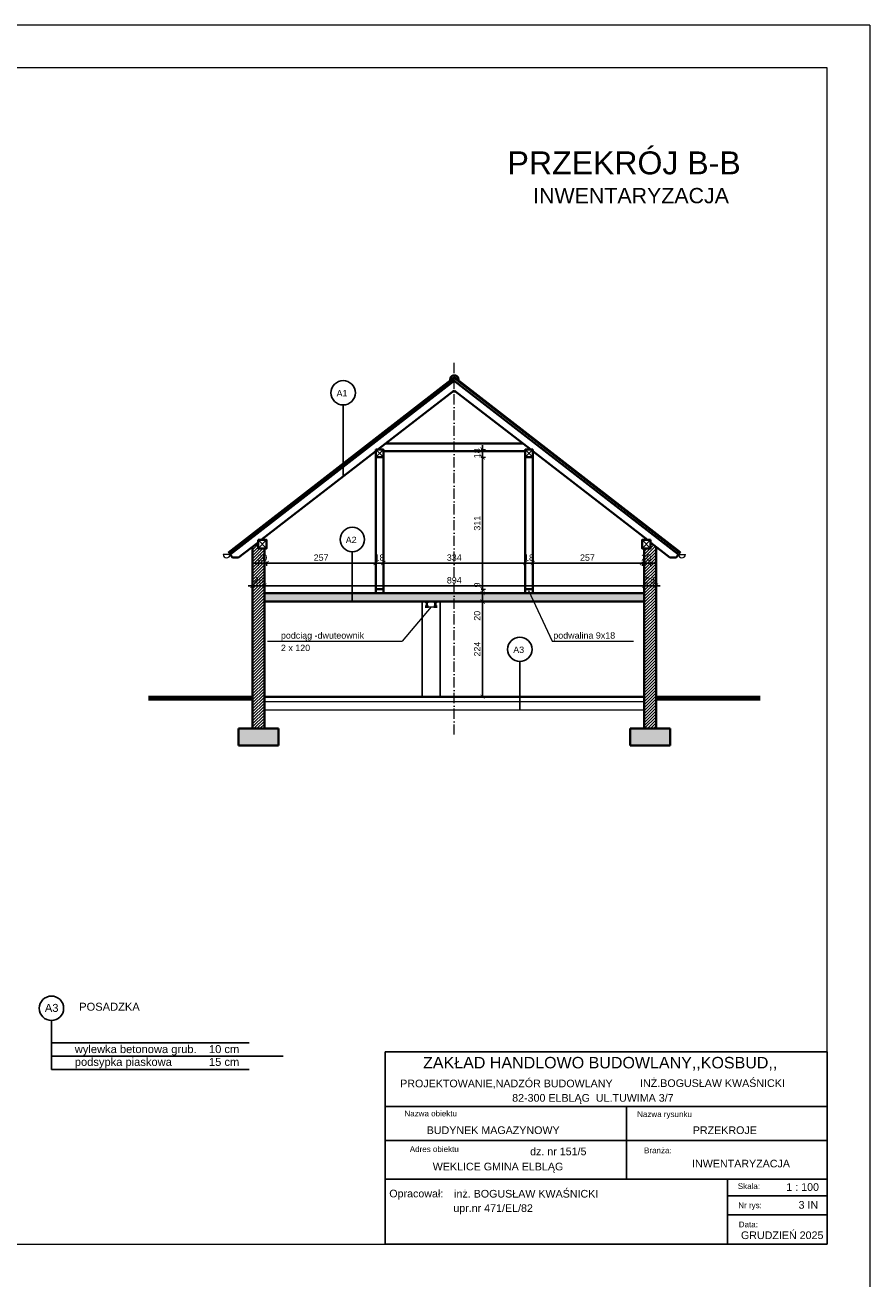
# Model space of a CAD drawing. Header units: millimetres. Extents: x 94902 to 117211, y 64708 to 93779.
# Tile 37 of 37: x 112411 to 114399, y 85430 to 88400. Entities that reach past the tile are written whole.
import ezdxf

# ---------------------------------------------------------------- set-up
doc = ezdxf.new("R2010")
doc.units = ezdxf.units.MM
doc.header["$MEASUREMENT"] = 0
doc.linetypes.add('ACAD_ISO10W100', pattern=[18.5, 12, -3, 0.5, -3])
doc.layers.get('0').update_dxf_attribs({"color": 2, "lineweight": 35})
doc.layers.get('Defpoints').update_dxf_attribs({"color": 2})
for name, color, linetype, lineweight in [('A-POJ', 7, 'Continuous', 5), ('Cienkie', 3, 'Continuous', 5), ('Grunt', 9, 'Continuous', 80), ('kreskowanie', 4, 'Continuous', 5), ('Osie', 6, 'ACAD_ISO10W100', 5), ('Wymiary', 7, 'Continuous', 5), ('ściany', 2, 'Continuous', 35), ('Średnia', 143, 'Continuous', 25)]:
    doc.layers.add(name, color=color, linetype=linetype, lineweight=lineweight)
doc.layers.add('Opisy', color=7, linetype='Continuous')
doc.styles.get("Standard").update_dxf_attribs({"font": 'arial.ttf'})
doc.dimstyles.new('ISO-25', dxfattribs={"dimtxt": 20, "dimasz": 20, "dimexe": 10, "dimexo": 5, "dimgap": 5, "dimtad": 1, "dimdsep": 46, "dimtxsty": 'Standard', "dimcen": 2.5, "dimadec": 0, "dimazin": 0, "dimtfac": 1, "dimtix": 1, "dimtmove": 0, "dimatfit": 3, "dimfxl": 1, "dimarcsym": 0})

# ---------------------------------------------------------------- blocks, each defined once
blk = doc.blocks.new('_ArchTick')
at = {"color": 0, "linetype": 'ByBlock', "const_width": 0.15}
blk.add_lwpolyline([(-0.5, -0.5), (0.5, 0.5)], dxfattribs=at)
blk = doc.blocks.new('*D476')
at = {"layer": 'Defpoints', "color": 0, "ltscale": 2, "transparency": 16777216}
for p in [(113387.3, 87042.7), (113487.5, 87042.7), (113387.3, 86818.7)]:
    blk.add_point(p, dxfattribs=at)
at = {"layer": 'Wymiary', "color": 0, "lineweight": 5, "ltscale": 2, "transparency": 16777216}
for p, q in [((113484.5, 87042.7), (113494.5, 87042.7)), ((113484.5, 86818.7), (113494.5, 86818.7))]:
    blk.add_line(p, q, dxfattribs=at)
at = {"layer": 'Wymiary', "color": 0, "lineweight": -2, "ltscale": 2, "transparency": 16777216}
blk.add_line((113487.5, 86818.7), (113487.5, 87042.7), dxfattribs=at)
at = {"layer": 'Wymiary', "color": 0, "lineweight": -2, "ltscale": 2, "transparency": 16777216, "xscale": 10, "yscale": 10, "zscale": 10}
for p, rotation in [((113487.5, 87042.7), 90), ((113487.5, 86818.7), 270)]:
    blk.add_blockref('_ArchTick', p, dxfattribs=dict(at, rotation=rotation))
at = {"layer": 'Wymiary', "color": 0, "ltscale": 2, "transparency": 16777216, "insert": (113475, 86930.7), "char_height": 15, "attachment_point": 5, "rotation": 90}
blk.add_mtext('224', dxfattribs=at)
blk = doc.blocks.new('*D477')
at = {"layer": 'Defpoints', "color": 0, "ltscale": 2, "transparency": 16777216}
for p in [(113253.8, 87062.7), (113487.5, 87062.7), (113387.3, 87042.7)]:
    blk.add_point(p, dxfattribs=at)
at = {"layer": 'Wymiary', "color": 0, "lineweight": 5, "ltscale": 2, "transparency": 16777216}
for p, q in [((113484.5, 87062.7), (113494.5, 87062.7)), ((113484.5, 87042.7), (113494.5, 87042.7))]:
    blk.add_line(p, q, dxfattribs=at)
at = {"layer": 'Wymiary', "color": 0, "lineweight": -2, "ltscale": 2, "transparency": 16777216}
for p, q in [((113487.5, 87042.7), (113487.5, 87062.7)), ((113487.5, 86993.5), (113487.5, 87042.7))]:
    blk.add_line(p, q, dxfattribs=at)
at = {"layer": 'Wymiary', "color": 0, "lineweight": -2, "ltscale": 2, "transparency": 16777216, "xscale": 10, "yscale": 10, "zscale": 10}
for p, rotation in [((113487.5, 87062.7), 90), ((113487.5, 87042.7), 270)]:
    blk.add_blockref('_ArchTick', p, dxfattribs=dict(at, rotation=rotation))
at = {"layer": 'Wymiary', "color": 0, "ltscale": 2, "transparency": 16777216, "insert": (113474.8, 87009.3), "char_height": 15, "attachment_point": 5, "rotation": 90}
blk.add_mtext('20', dxfattribs=at)
blk = doc.blocks.new('*D478')
at = {"layer": 'Defpoints', "color": 0, "ltscale": 2, "transparency": 16777216}
for p in [(113253.8, 87071.7), (113253.8, 87062.7), (113487.5, 87071.7)]:
    blk.add_point(p, dxfattribs=at)
at = {"layer": 'Wymiary', "color": 0, "lineweight": -2, "ltscale": 2, "transparency": 16777216}
for p, q in [((113487.5, 87071.7), (113487.5, 87081.7)), ((113487.5, 87062.7), (113487.5, 87071.7)), ((113487.5, 87062.7), (113487.5, 87052.7))]:
    blk.add_line(p, q, dxfattribs=at)
at = {"layer": 'Wymiary', "color": 0, "lineweight": 5, "ltscale": 2, "transparency": 16777216}
for p, q in [((113484.5, 87071.7), (113494.5, 87071.7)), ((113484.5, 87062.7), (113494.5, 87062.7))]:
    blk.add_line(p, q, dxfattribs=at)
at = {"layer": 'Wymiary', "color": 0, "lineweight": -2, "ltscale": 2, "transparency": 16777216, "xscale": 10, "yscale": 10, "zscale": 10}
for p, rotation in [((113487.5, 87071.7), 270), ((113487.5, 87062.7), 90)]:
    blk.add_blockref('_ArchTick', p, dxfattribs=dict(at, rotation=rotation))
at = {"layer": 'Wymiary', "color": 0, "ltscale": 2, "transparency": 16777216, "insert": (113474.8, 87081.7), "char_height": 15, "attachment_point": 5, "rotation": 90}
blk.add_mtext('9', dxfattribs=at)
blk = doc.blocks.new('*D479')
at = {"layer": 'Defpoints', "color": 0, "ltscale": 2, "transparency": 16777216}
for p in [(113253.8, 87382.7), (113487.5, 87382.7), (113253.8, 87071.7)]:
    blk.add_point(p, dxfattribs=at)
at = {"layer": 'Wymiary', "color": 0, "lineweight": 5, "ltscale": 2, "transparency": 16777216}
for p, q in [((113484.5, 87382.7), (113494.5, 87382.7)), ((113484.5, 87071.7), (113494.5, 87071.7))]:
    blk.add_line(p, q, dxfattribs=at)
at = {"layer": 'Wymiary', "color": 0, "lineweight": -2, "ltscale": 2, "transparency": 16777216}
blk.add_line((113487.5, 87071.7), (113487.5, 87382.7), dxfattribs=at)
at = {"layer": 'Wymiary', "color": 0, "lineweight": -2, "ltscale": 2, "transparency": 16777216, "xscale": 10, "yscale": 10, "zscale": 10}
for p, rotation in [((113487.5, 87382.7), 90), ((113487.5, 87071.7), 270)]:
    blk.add_blockref('_ArchTick', p, dxfattribs=dict(at, rotation=rotation))
at = {"layer": 'Wymiary', "color": 0, "ltscale": 2, "transparency": 16777216, "insert": (113474.8, 87227.2), "char_height": 15, "attachment_point": 5, "rotation": 90}
blk.add_mtext('311', dxfattribs=at)
blk = doc.blocks.new('*D480')
at = {"layer": 'Defpoints', "color": 0, "ltscale": 2, "transparency": 16777216}
for p in [(113253.8, 87400.7), (113253.8, 87382.7), (113487.5, 87400.7)]:
    blk.add_point(p, dxfattribs=at)
at = {"layer": 'Wymiary', "color": 0, "lineweight": -2, "ltscale": 2, "transparency": 16777216}
for p, q in [((113487.5, 87400.7), (113487.5, 87410.7)), ((113487.5, 87382.7), (113487.5, 87400.7)), ((113487.5, 87382.7), (113487.5, 87372.7))]:
    blk.add_line(p, q, dxfattribs=at)
at = {"layer": 'Wymiary', "color": 0, "lineweight": 5, "ltscale": 2, "transparency": 16777216}
for p, q in [((113484.5, 87400.7), (113494.5, 87400.7)), ((113484.5, 87382.7), (113494.5, 87382.7))]:
    blk.add_line(p, q, dxfattribs=at)
at = {"layer": 'Wymiary', "color": 0, "lineweight": -2, "ltscale": 2, "transparency": 16777216, "xscale": 10, "yscale": 10, "zscale": 10}
for p, rotation in [((113487.5, 87400.7), 270), ((113487.5, 87382.7), 90)]:
    blk.add_blockref('_ArchTick', p, dxfattribs=dict(at, rotation=rotation))
at = {"layer": 'Wymiary', "color": 0, "ltscale": 2, "transparency": 16777216, "insert": (113474.8, 87391.7), "char_height": 15, "attachment_point": 5, "rotation": 90}
blk.add_mtext('18', dxfattribs=at)
blk = doc.blocks.new('*D624')
at = {"layer": 'Defpoints', "color": 0, "ltscale": 2, "transparency": 16777216}
for p in [(112958.8, 87167.7), (112978.8, 87167.7), (112978.8, 87133.5)]:
    blk.add_point(p, dxfattribs=at)
at = {"layer": 'Wymiary', "color": 0, "lineweight": -2, "ltscale": 2, "transparency": 16777216}
for p, q in [((112958.8, 87133.5), (112948.8, 87133.5)), ((112958.8, 87133.5), (112978.8, 87133.5)), ((112978.8, 87133.5), (112988.8, 87133.5))]:
    blk.add_line(p, q, dxfattribs=at)
at = {"layer": 'Wymiary', "color": 0, "lineweight": 5, "ltscale": 2, "transparency": 16777216}
for p, q in [((112958.8, 87136.5), (112958.8, 87126.5)), ((112978.8, 87136.5), (112978.8, 87126.5))]:
    blk.add_line(p, q, dxfattribs=at)
at = {"layer": 'Wymiary', "color": 0, "lineweight": -2, "ltscale": 2, "transparency": 16777216, "xscale": 10, "yscale": 10, "zscale": 10}
blk.add_blockref('_ArchTick', (112958.8, 87133.5), dxfattribs=at)
at = {"layer": 'Wymiary', "color": 0, "lineweight": -2, "ltscale": 2, "transparency": 16777216, "xscale": 10, "yscale": 10, "zscale": 10, "rotation": 180}
blk.add_blockref('_ArchTick', (112978.8, 87133.5), dxfattribs=at)
at = {"layer": 'Wymiary', "color": 0, "ltscale": 2, "transparency": 16777216, "insert": (112968.8, 87146.1), "char_height": 15, "attachment_point": 5}
blk.add_mtext('20', dxfattribs=at)
blk = doc.blocks.new('*D481')
at = {"layer": 'Defpoints', "color": 0, "ltscale": 2, "transparency": 16777216}
for p in [(112978.8, 87167.7), (113235.8, 87133.5), (113235.8, 87071.7)]:
    blk.add_point(p, dxfattribs=at)
at = {"layer": 'Wymiary', "color": 0, "lineweight": 5, "ltscale": 2, "transparency": 16777216}
for p, q in [((113235.8, 87130.5), (113235.8, 87140.5)), ((112978.8, 87136.5), (112978.8, 87126.5))]:
    blk.add_line(p, q, dxfattribs=at)
at = {"layer": 'Wymiary', "color": 0, "lineweight": -2, "ltscale": 2, "transparency": 16777216}
blk.add_line((112978.8, 87133.5), (113235.8, 87133.5), dxfattribs=at)
at = {"layer": 'Wymiary', "color": 0, "lineweight": -2, "ltscale": 2, "transparency": 16777216, "xscale": 10, "yscale": 10, "zscale": 10, "rotation": 180}
blk.add_blockref('_ArchTick', (112978.8, 87133.5), dxfattribs=at)
at = {"layer": 'Wymiary', "color": 0, "lineweight": -2, "ltscale": 2, "transparency": 16777216, "xscale": 10, "yscale": 10, "zscale": 10}
blk.add_blockref('_ArchTick', (113235.8, 87133.5), dxfattribs=at)
at = {"layer": 'Wymiary', "color": 0, "ltscale": 2, "transparency": 16777216, "insert": (113107.3, 87146.1), "char_height": 15, "attachment_point": 5}
blk.add_mtext('257', dxfattribs=at)
blk = doc.blocks.new('*D482')
at = {"layer": 'Defpoints', "color": 0, "ltscale": 2, "transparency": 16777216}
for p in [(113253.8, 87133.5), (113235.8, 87071.7), (113253.8, 87071.7)]:
    blk.add_point(p, dxfattribs=at)
at = {"layer": 'Wymiary', "color": 0, "lineweight": 5, "ltscale": 2, "transparency": 16777216}
for p, q in [((113235.8, 87130.5), (113235.8, 87140.5)), ((113253.8, 87130.5), (113253.8, 87140.5))]:
    blk.add_line(p, q, dxfattribs=at)
at = {"layer": 'Wymiary', "color": 0, "lineweight": -2, "ltscale": 2, "transparency": 16777216}
for p, q in [((113235.8, 87133.5), (113225.8, 87133.5)), ((113235.8, 87133.5), (113253.8, 87133.5)), ((113253.8, 87133.5), (113263.8, 87133.5))]:
    blk.add_line(p, q, dxfattribs=at)
at = {"layer": 'Wymiary', "color": 0, "lineweight": -2, "ltscale": 2, "transparency": 16777216, "xscale": 10, "yscale": 10, "zscale": 10}
blk.add_blockref('_ArchTick', (113235.8, 87133.5), dxfattribs=at)
at = {"layer": 'Wymiary', "color": 0, "lineweight": -2, "ltscale": 2, "transparency": 16777216, "xscale": 10, "yscale": 10, "zscale": 10, "rotation": 180}
blk.add_blockref('_ArchTick', (113253.8, 87133.5), dxfattribs=at)
at = {"layer": 'Wymiary', "color": 0, "ltscale": 2, "transparency": 16777216, "insert": (113244.8, 87146.1), "char_height": 15, "attachment_point": 5}
blk.add_mtext('18', dxfattribs=at)
blk = doc.blocks.new('*D483')
at = {"layer": 'Defpoints', "color": 0, "ltscale": 2, "transparency": 16777216}
for p in [(113587.8, 87133.5), (113253.8, 87071.7), (113587.8, 87062.7)]:
    blk.add_point(p, dxfattribs=at)
at = {"layer": 'Wymiary', "color": 0, "lineweight": 5, "ltscale": 2, "transparency": 16777216}
for p, q in [((113253.8, 87130.5), (113253.8, 87140.5)), ((113587.8, 87130.5), (113587.8, 87140.5))]:
    blk.add_line(p, q, dxfattribs=at)
at = {"layer": 'Wymiary', "color": 0, "lineweight": -2, "ltscale": 2, "transparency": 16777216}
blk.add_line((113253.8, 87133.5), (113587.8, 87133.5), dxfattribs=at)
at = {"layer": 'Wymiary', "color": 0, "lineweight": -2, "ltscale": 2, "transparency": 16777216, "xscale": 10, "yscale": 10, "zscale": 10, "rotation": 180}
blk.add_blockref('_ArchTick', (113253.8, 87133.5), dxfattribs=at)
at = {"layer": 'Wymiary', "color": 0, "lineweight": -2, "ltscale": 2, "transparency": 16777216, "xscale": 10, "yscale": 10, "zscale": 10}
blk.add_blockref('_ArchTick', (113587.8, 87133.5), dxfattribs=at)
at = {"layer": 'Wymiary', "color": 0, "ltscale": 2, "transparency": 16777216, "insert": (113420.8, 87146.1), "char_height": 15, "attachment_point": 5}
blk.add_mtext('334', dxfattribs=at)
blk = doc.blocks.new('*D484')
at = {"layer": 'Defpoints', "color": 0, "ltscale": 2, "transparency": 16777216}
for p in [(113605.8, 87133.5), (113587.8, 87062.7), (113605.8, 87062.7)]:
    blk.add_point(p, dxfattribs=at)
at = {"layer": 'Wymiary', "color": 0, "lineweight": 5, "ltscale": 2, "transparency": 16777216}
for p, q in [((113587.8, 87130.5), (113587.8, 87140.5)), ((113605.8, 87130.5), (113605.8, 87140.5))]:
    blk.add_line(p, q, dxfattribs=at)
at = {"layer": 'Wymiary', "color": 0, "lineweight": -2, "ltscale": 2, "transparency": 16777216}
for p, q in [((113587.8, 87133.5), (113577.8, 87133.5)), ((113587.8, 87133.5), (113605.8, 87133.5)), ((113605.8, 87133.5), (113615.8, 87133.5))]:
    blk.add_line(p, q, dxfattribs=at)
at = {"layer": 'Wymiary', "color": 0, "lineweight": -2, "ltscale": 2, "transparency": 16777216, "xscale": 10, "yscale": 10, "zscale": 10}
blk.add_blockref('_ArchTick', (113587.8, 87133.5), dxfattribs=at)
at = {"layer": 'Wymiary', "color": 0, "lineweight": -2, "ltscale": 2, "transparency": 16777216, "xscale": 10, "yscale": 10, "zscale": 10, "rotation": 180}
blk.add_blockref('_ArchTick', (113605.8, 87133.5), dxfattribs=at)
at = {"layer": 'Wymiary', "color": 0, "ltscale": 2, "transparency": 16777216, "insert": (113596.8, 87146.1), "char_height": 15, "attachment_point": 5}
blk.add_mtext('18', dxfattribs=at)
blk = doc.blocks.new('*D485')
at = {"layer": 'Defpoints', "color": 0, "ltscale": 2, "transparency": 16777216}
for p in [(113862.8, 87167.7), (113862.8, 87133.5), (113605.8, 87062.7)]:
    blk.add_point(p, dxfattribs=at)
at = {"layer": 'Wymiary', "color": 0, "lineweight": 5, "ltscale": 2, "transparency": 16777216}
for p, q in [((113605.8, 87130.5), (113605.8, 87140.5)), ((113862.8, 87136.5), (113862.8, 87126.5))]:
    blk.add_line(p, q, dxfattribs=at)
at = {"layer": 'Wymiary', "color": 0, "lineweight": -2, "ltscale": 2, "transparency": 16777216}
blk.add_line((113605.8, 87133.5), (113862.8, 87133.5), dxfattribs=at)
at = {"layer": 'Wymiary', "color": 0, "lineweight": -2, "ltscale": 2, "transparency": 16777216, "xscale": 10, "yscale": 10, "zscale": 10, "rotation": 180}
blk.add_blockref('_ArchTick', (113605.8, 87133.5), dxfattribs=at)
at = {"layer": 'Wymiary', "color": 0, "lineweight": -2, "ltscale": 2, "transparency": 16777216, "xscale": 10, "yscale": 10, "zscale": 10}
blk.add_blockref('_ArchTick', (113862.8, 87133.5), dxfattribs=at)
at = {"layer": 'Wymiary', "color": 0, "ltscale": 2, "transparency": 16777216, "insert": (113734.3, 87146.1), "char_height": 15, "attachment_point": 5}
blk.add_mtext('257', dxfattribs=at)
blk = doc.blocks.new('*D625')
at = {"layer": 'Defpoints', "color": 0, "ltscale": 2, "transparency": 16777216}
for p in [(113862.8, 87167.7), (113882.8, 87167.7), (113882.8, 87133.5)]:
    blk.add_point(p, dxfattribs=at)
at = {"layer": 'Wymiary', "color": 0, "lineweight": -2, "ltscale": 2, "transparency": 16777216}
for p, q in [((113862.8, 87133.5), (113852.8, 87133.5)), ((113862.8, 87133.5), (113882.8, 87133.5)), ((113882.8, 87133.5), (113892.8, 87133.5))]:
    blk.add_line(p, q, dxfattribs=at)
at = {"layer": 'Wymiary', "color": 0, "lineweight": 5, "ltscale": 2, "transparency": 16777216}
for p, q in [((113862.8, 87136.5), (113862.8, 87126.5)), ((113882.8, 87136.5), (113882.8, 87126.5))]:
    blk.add_line(p, q, dxfattribs=at)
at = {"layer": 'Wymiary', "color": 0, "lineweight": -2, "ltscale": 2, "transparency": 16777216, "xscale": 10, "yscale": 10, "zscale": 10}
blk.add_blockref('_ArchTick', (113862.8, 87133.5), dxfattribs=at)
at = {"layer": 'Wymiary', "color": 0, "lineweight": -2, "ltscale": 2, "transparency": 16777216, "xscale": 10, "yscale": 10, "zscale": 10, "rotation": 180}
blk.add_blockref('_ArchTick', (113882.8, 87133.5), dxfattribs=at)
at = {"layer": 'Wymiary', "color": 0, "ltscale": 2, "transparency": 16777216, "insert": (113872.8, 87146.1), "char_height": 15, "attachment_point": 5}
blk.add_mtext('20', dxfattribs=at)
blk = doc.blocks.new('*D626')
at = {"layer": 'Defpoints', "color": 0, "ltscale": 2, "transparency": 16777216}
for p in [(112945.8, 87243.1), (112973.8, 87133.7), (112973.8, 87080.1)]:
    blk.add_point(p, dxfattribs=at)
at = {"layer": 'Wymiary', "color": 0, "lineweight": 5, "ltscale": 2, "transparency": 16777216}
for p, q in [((112945.8, 87083.1), (112945.8, 87073.1)), ((112973.8, 87083.1), (112973.8, 87073.1))]:
    blk.add_line(p, q, dxfattribs=at)
at = {"layer": 'Wymiary', "color": 0, "lineweight": -2, "ltscale": 2, "transparency": 16777216}
for p, q in [((112945.8, 87080.1), (112935.8, 87080.1)), ((112945.8, 87080.1), (112973.8, 87080.1)), ((112973.8, 87080.1), (112983.8, 87080.1))]:
    blk.add_line(p, q, dxfattribs=at)
at = {"layer": 'Wymiary', "color": 0, "lineweight": -2, "ltscale": 2, "transparency": 16777216, "xscale": 10, "yscale": 10, "zscale": 10}
blk.add_blockref('_ArchTick', (112945.8, 87080.1), dxfattribs=at)
at = {"layer": 'Wymiary', "color": 0, "lineweight": -2, "ltscale": 2, "transparency": 16777216, "xscale": 10, "yscale": 10, "zscale": 10, "rotation": 180}
blk.add_blockref('_ArchTick', (112973.8, 87080.1), dxfattribs=at)
at = {"layer": 'Wymiary', "color": 0, "ltscale": 2, "transparency": 16777216, "insert": (112959.8, 87092.7), "char_height": 15, "attachment_point": 5}
blk.add_mtext('28', dxfattribs=at)
blk = doc.blocks.new('*D486')
at = {"layer": 'Defpoints', "color": 0, "ltscale": 2, "transparency": 16777216}
for p in [(112973.8, 87062.7), (113867.8, 87080.1), (113867.8, 87062.7)]:
    blk.add_point(p, dxfattribs=at)
at = {"layer": 'Wymiary', "color": 0, "lineweight": 5, "ltscale": 2, "transparency": 16777216}
for p, q in [((112973.8, 87077.1), (112973.8, 87087.1)), ((113867.8, 87077.1), (113867.8, 87087.1))]:
    blk.add_line(p, q, dxfattribs=at)
at = {"layer": 'Wymiary', "color": 0, "lineweight": -2, "ltscale": 2, "transparency": 16777216}
blk.add_line((112973.8, 87080.1), (113867.8, 87080.1), dxfattribs=at)
at = {"layer": 'Wymiary', "color": 0, "lineweight": -2, "ltscale": 2, "transparency": 16777216, "xscale": 10, "yscale": 10, "zscale": 10, "rotation": 180}
blk.add_blockref('_ArchTick', (112973.8, 87080.1), dxfattribs=at)
at = {"layer": 'Wymiary', "color": 0, "lineweight": -2, "ltscale": 2, "transparency": 16777216, "xscale": 10, "yscale": 10, "zscale": 10}
blk.add_blockref('_ArchTick', (113867.8, 87080.1), dxfattribs=at)
at = {"layer": 'Wymiary', "color": 0, "ltscale": 2, "transparency": 16777216, "insert": (113420.8, 87092.7), "char_height": 15, "attachment_point": 5}
blk.add_mtext('894', dxfattribs=at)
blk = doc.blocks.new('*D627')
at = {"layer": 'Defpoints', "color": 0, "ltscale": 2, "transparency": 16777216}
for p in [(113867.8, 87062.7), (113895.8, 87080.1), (113895.8, 87062.7)]:
    blk.add_point(p, dxfattribs=at)
at = {"layer": 'Wymiary', "color": 0, "lineweight": 5, "ltscale": 2, "transparency": 16777216}
for p, q in [((113867.8, 87077.1), (113867.8, 87087.1)), ((113895.8, 87077.1), (113895.8, 87087.1))]:
    blk.add_line(p, q, dxfattribs=at)
at = {"layer": 'Wymiary', "color": 0, "lineweight": -2, "ltscale": 2, "transparency": 16777216}
for p, q in [((113867.8, 87080.1), (113857.8, 87080.1)), ((113867.8, 87080.1), (113895.8, 87080.1)), ((113895.8, 87080.1), (113905.8, 87080.1))]:
    blk.add_line(p, q, dxfattribs=at)
at = {"layer": 'Wymiary', "color": 0, "lineweight": -2, "ltscale": 2, "transparency": 16777216, "xscale": 10, "yscale": 10, "zscale": 10}
blk.add_blockref('_ArchTick', (113867.8, 87080.1), dxfattribs=at)
at = {"layer": 'Wymiary', "color": 0, "lineweight": -2, "ltscale": 2, "transparency": 16777216, "xscale": 10, "yscale": 10, "zscale": 10, "rotation": 180}
blk.add_blockref('_ArchTick', (113895.8, 87080.1), dxfattribs=at)
at = {"layer": 'Wymiary', "color": 0, "ltscale": 2, "transparency": 16777216, "insert": (113881.8, 87092.7), "char_height": 15, "attachment_point": 5}
blk.add_mtext('28', dxfattribs=at)

msp = doc.modelspace()

# ---------------------------------------------------------------- hatches: boundary and pattern name
at = {"layer": 'kreskowanie', "ltscale": 2}
h = msp.add_hatch(dxfattribs=at)
h.set_pattern_fill('ANSI31', color=256, scale=40, style=0)
h.paths.add_polyline_path([(112973.843, 87167.671), (112958.843, 87167.671), (112958.843, 87182.122), (112945.843, 87172.053), (112945.843, 86743.671), (112973.843, 86743.671)])
h.paths.add_polyline_path([(113895.843, 87172.053), (113882.843, 87182.122), (113882.843, 87167.671), (113867.843, 87167.671), (113867.843, 86743.671), (113895.843, 86743.671)])
h.paths.add_polyline_path([(112949.382, 87163.874), (112988.304, 87163.874), (112988.304, 87133.451), (112949.382, 87133.451)], flags=9)
h.paths.add_polyline_path([(112940.327, 87110.514), (112979.359, 87110.514), (112979.359, 87080.091), (112940.327, 87080.091)], flags=9)
h.paths.add_polyline_path([(113853.382, 87163.874), (113892.304, 87163.874), (113892.304, 87133.451), (113853.382, 87133.451)], flags=9)
h.paths.add_polyline_path([(113862.327, 87110.514), (113901.359, 87110.514), (113901.359, 87080.091), (113862.327, 87080.091)], flags=9)
h = msp.add_hatch(dxfattribs=at)
h.set_pattern_fill('ANSI33', color=256, scale=40, style=0)
h.paths.add_polyline_path([(112973.843, 87062.671), (112973.843, 87042.671), (113420.843, 87042.671), (113420.843, 87062.671)])
h.paths.add_polyline_path([(113598.2, 87062.671), (113420.843, 87062.671), (113420.843, 87042.671), (113607.609, 87042.671)])
h.paths.add_polyline_path([(113867.843, 87062.671), (113598.2, 87062.671), (113607.609, 87042.671), (113867.843, 87042.671)])
h = msp.add_hatch(dxfattribs=at)
h.set_pattern_fill('ANSI33', color=256, scale=40, style=0)
h.paths.add_polyline_path([(113006.843, 86743.671), (112912.843, 86743.671), (112912.843, 86703.671), (113006.843, 86703.671)])
h.paths.add_polyline_path([(113928.843, 86743.671), (113834.843, 86743.671), (113834.843, 86703.671), (113928.843, 86703.671)])

# ---------------------------------------------------------------- linework, layer by layer
at = {"layer": 'A-POJ', "ltscale": 10}
for p, q in [((114399.079, 88399.57), (110199.079, 88399.57)), ((114399.079, 88399.57), (114399.079, 85429.57)), ((114299.079, 88299.57), (110599.079, 88299.57)), ((114299.079, 85529.57), (114299.079, 88299.57)), ((110599.079, 85529.57), (114299.079, 85529.57))]:
    msp.add_line(p, q, dxfattribs=at)
at = {"layer": 'Cienkie', "ltscale": 2}
for p, q in [((112888.557, 87159.304), (113420.843, 87571.584)), ((112890.394, 87156.932), (113420.843, 87567.789)), ((113953.129, 87159.304), (113420.843, 87571.584)), ((113951.292, 87156.932), (113420.843, 87567.789)), ((113235.843, 87400.671), (113253.843, 87382.671)), ((113235.843, 87382.671), (113253.843, 87400.671)), ((113605.843, 87400.671), (113587.843, 87382.671)), ((113605.843, 87382.671), (113587.843, 87400.671)), ((112958.843, 87167.671), (112978.843, 87187.671)), ((112978.843, 87187.671), (112958.843, 87167.671)), ((112958.843, 87187.671), (112978.843, 87167.671)), ((113882.843, 87187.671), (113862.843, 87167.671)), ((113862.843, 87187.671), (113882.843, 87167.671)), ((112892.843, 87153.77), (112876.843, 87153.77)), ((112888.557, 87159.304), (112892.843, 87153.77)), ((113953.129, 87159.304), (113948.843, 87153.77)), ((113948.843, 87153.77), (113964.843, 87153.77)), ((113595.313, 87068.808), (113651.559, 86949.244)), ((113366.343, 87030.671), (113298.188, 86949.244)), ((113352.343, 87030.671), (113380.343, 87030.671)), ((112981.219, 86949.244), (113298.188, 86949.244)), ((113651.559, 86949.244), (113842.612, 86949.244)), ((113867.843, 86806.671), (112973.843, 86806.671)), ((113867.843, 86786.671), (112973.843, 86786.671))]:
    msp.add_line(p, q, dxfattribs=at)
for centre, radius, start, end in [((113420.843, 87564.343), 11.703, 350.843965, 189.156035), ((113420.843, 87564.343), 9.563, 358.860822, 181.139178), ((112884.843, 87153.77), 8, 180, 0), ((113956.843, 87153.77), 8, 180, 0)]:
    msp.add_arc(centre, radius, start, end, dxfattribs=at)
at = {"layer": 'Grunt', "ltscale": 2}
for p, q in [((112700.738, 86815.671), (112945.843, 86815.671)), ((114140.948, 86815.671), (113895.843, 86815.671))]:
    msp.add_line(p, q, dxfattribs=at)
at = {"layer": 'Opisy', "ltscale": 30}
for p, q in [((113159.162, 87505.534), (113159.162, 87337.278)), ((113180.77, 87160.157), (113180.77, 87044.556)), ((113575.198, 86901.489), (113575.198, 86785.888)), ((112472.423, 86056.542), (112472.423, 85940.942)), ((112472.423, 86003.888), (112938.039, 86003.888)), ((112472.423, 85972.415), (113017.744, 85972.415)), ((112472.423, 85940.942), (112938.039, 85940.942)), ((112472.423, 85940.942), (112938.039, 85940.942))]:
    msp.add_line(p, q, dxfattribs=at)
at = {"layer": 'Opisy'}
for p, q in [((113257.76, 85982.988), (114299.079, 85982.988)), ((113257.76, 85529.57), (113257.76, 85982.988)), ((114299.079, 85982.988), (114299.079, 85529.57)), ((114299.079, 85854.362), (113257.76, 85854.362)), ((113826.073, 85854.362), (113826.073, 85683.031)), ((113257.76, 85773.577), (114299.079, 85773.577)), ((114299.079, 85683.031), (113257.76, 85683.031)), ((114063.92, 85683.031), (114063.92, 85529.57)), ((114299.079, 85643.758), (114063.92, 85643.758)), ((114063.92, 85598.964), (114299.079, 85598.964)), ((114299.079, 85529.57), (113257.76, 85529.57))]:
    msp.add_line(p, q, dxfattribs=at)
at = {"layer": 'Opisy', "ltscale": 30}
for centre in [(113159.162, 87534.232), (113180.77, 87188.855), (113575.198, 86930.187), (112472.423, 86085.24)]:
    msp.add_circle(centre, 28.698, dxfattribs=at)
at = {"layer": 'Osie', "ltscale": 2}
msp.add_line((113420.843, 86729.671), (113420.843, 87608.573), dxfattribs=at)
at = {"layer": 'ściany', "ltscale": 2}
for p, q in [((112892.843, 87153.77), (113420.843, 87562.73)), ((113948.843, 87153.77), (113420.843, 87562.73)), ((113241.007, 87400.671), (113420.843, 87539.962)), ((113600.679, 87400.671), (113420.843, 87539.962)), ((113259.082, 87414.671), (113582.604, 87414.671)), ((112966.007, 87187.671), (113235.843, 87396.671)), ((113235.843, 87062.671), (113235.843, 87386.671)), ((113253.843, 87396.671), (113587.843, 87396.671)), ((113253.843, 87062.671), (113253.843, 87386.671)), ((113587.843, 87062.671), (113587.843, 87386.671)), ((113875.679, 87187.671), (113605.843, 87396.671)), ((113605.843, 87062.671), (113605.843, 87386.671)), ((112913.052, 87146.654), (112958.843, 87182.122)), ((112945.843, 87172.053), (112945.843, 86743.671)), ((113928.634, 87146.654), (113882.843, 87182.122)), ((113895.843, 87172.053), (113895.843, 86743.671)), ((112892.843, 87153.77), (112898.354, 87146.654)), ((112898.354, 87146.654), (112913.052, 87146.654)), ((112973.843, 87167.671), (112973.843, 86743.671)), ((113867.843, 87167.671), (113867.843, 86743.671)), ((113943.332, 87146.654), (113928.634, 87146.654)), ((113948.843, 87153.77), (113943.332, 87146.654)), ((112973.843, 87062.671), (113867.843, 87062.671)), ((113235.843, 87071.671), (113253.843, 87071.671)), ((113587.843, 87071.671), (113605.843, 87071.671)), ((112973.843, 87042.671), (113867.843, 87042.671)), ((113352.343, 87042.558), (113360.343, 87042.558)), ((113352.343, 87042.35), (113360.343, 87042.35)), ((113352.343, 87030.879), (113360.343, 87030.879)), ((113352.343, 87030.671), (113360.343, 87030.671)), ((113356.124, 87030.671), (113356.124, 87042.671)), ((113356.343, 87030.671), (113356.343, 87042.671)), ((113356.562, 87030.671), (113356.562, 87042.671)), ((113380.343, 87042.558), (113372.343, 87042.558)), ((113380.343, 87042.35), (113372.343, 87042.35)), ((113380.343, 87030.879), (113372.343, 87030.879)), ((113380.343, 87030.671), (113372.343, 87030.671)), ((113376.124, 87030.671), (113376.124, 87042.671)), ((113376.343, 87030.671), (113376.343, 87042.671)), ((113376.562, 87030.671), (113376.562, 87042.671)), ((113867.843, 86818.671), (112973.843, 86818.671)), ((112912.843, 86743.671), (113006.843, 86743.671)), ((112912.843, 86743.671), (112912.843, 86703.671)), ((113006.843, 86743.671), (113006.843, 86703.671)), ((113928.843, 86743.671), (113834.843, 86743.671)), ((113834.843, 86743.671), (113834.843, 86703.671)), ((113928.843, 86743.671), (113928.843, 86703.671)), ((112912.843, 86703.671), (113006.843, 86703.671)), ((113928.843, 86703.671), (113834.843, 86703.671))]:
    msp.add_line(p, q, dxfattribs=at)
for points in [[(113235.843, 87400.671), (113253.843, 87400.671), (113253.843, 87382.671), (113235.843, 87382.671)], [(113605.843, 87400.671), (113587.843, 87400.671), (113587.843, 87382.671), (113605.843, 87382.671)], [(112958.843, 87187.671), (112978.843, 87187.671), (112978.843, 87167.671), (112958.843, 87167.671)], [(113882.843, 87187.671), (113862.843, 87187.671), (113862.843, 87167.671), (113882.843, 87167.671)]]:
    msp.add_lwpolyline(points, close=True, dxfattribs=at)
at = {"layer": 'Średnia', "ltscale": 2}
for p, q in [((113345.343, 87042.671), (113345.343, 86818.671)), ((113387.343, 87042.671), (113387.343, 86818.671))]:
    msp.add_line(p, q, dxfattribs=at)

# ---------------------------------------------------------------- texts
at = {"layer": 'Opisy'}
for s, height, p in [('PRZEKRÓJ B-B', 54, (113546.199, 88048.523)), ('INWENTARYZACJA', 36, (113606.531, 87980.476)), ('podciąg -dwuteownik ', 15, (113012.702, 86955.487)), ('podwalina 9x18', 15, (113654.014, 86955.487)), ('2 x 120', 15, (113012.702, 86926.203)), ('ZAKŁAD HANDLOWO BUDOWLANY,,KOSBUD,,', 27, (113347.336, 85943.715)), ('PROJEKTOWANIE,NADZÓR BUDOWLANY', 18, (113293.44, 85899.153)), ('INŻ.BOGUSŁAW KWAŚNICKI', 18, (113858.256, 85899.943)), ('82-300 ELBLĄG  UL.TUWIMA 3/7', 18, (113557.143, 85865.291)), ('Nazwa obiektu', 13.5, (113303.435, 85830.826)), ('Nazwa rysunku', 13.5, (113851.376, 85829.145)), ('BUDYNEK MAGAZYNOWY', 18, (113355.954, 85789.192)), ('PRZEKROJE', 18, (113982.398, 85789.192)), ('Adres obiektu', 13.5, (113316.046, 85746.832)), ('dz. nr 151/5', 18, (113599.289, 85739.193)), ('Branża:', 13.5, (113867.664, 85743.926)), ('WEKLICE GMINA ELBLĄG', 18, (113370.097, 85703.634)), ('INWENTARYZACJA', 18, (113980.732, 85710.618)), ('Opracował:', 18, (113267.773, 85640.056)), ('inż. BOGUSŁAW KWAŚNICKI', 18, (113420.402, 85639.594)), ('Skala:', 13.5, (114088.307, 85659.686)), ('1 : 100', 18, (114202.597, 85655.35)), ('upr.nr 471/EL/82', 18, (113418.592, 85605.735)), ('Nr rys:', 13.5, (114089.496, 85614.61)), ('3 IN', 18, (114231.497, 85613.302)), ('Data:', 13.5, (114090.685, 85569.534)), ('GRUDZIEŃ 2025', 18, (114095.758, 85541.858))]:
    msp.add_text(s, height=height, dxfattribs=at).set_placement(p)
at = {"layer": 'Opisy', "ltscale": 30}
for s, height, p in [('A1', 15, (113143.633, 87525.734)), ('A2', 15, (113165.241, 87180.356)), ('A3', 15, (113559.669, 86921.689)), ('A3', 18.75, (112456.893, 86076.742)), ('POSADZKA', 18.75, (112537.651, 86079.485)), ('wylewka betonowa grub.    10 cm', 18.75, (112527.332, 85979.726)), ('podsypka piaskowa            15 cm', 18.75, (112527.332, 85949.586))]:
    msp.add_text(s, height=height, dxfattribs=at).set_placement(p)

# ---------------------------------------------------------------- dimensions: what is measured, and where the dimension line sits
at = {"layer": 'Wymiary', "ltscale": 2}
for base, p1, p2, override, picture, middle in [((113487.494, 87400.671), (113253.843, 87382.671), (113253.843, 87400.671), {"dimtxt": 15, "dimasz": 10, "dimexe": 7, "dimrnd": 0.0005, "dimdsep": 0, "dimblk": 'ArchTick', "dimadec": 2, "dimtmove": 1, "dimldrblk": 'ArchTick', "dimfxl": 3, "dimfxlon": 1, "dimlwe": 5}, '*D480', (113474.836, 87391.671)), ((113487.494, 87382.671), (113253.843, 87071.671), (113253.843, 87382.671), {"dimtxt": 15, "dimasz": 10, "dimexe": 7, "dimrnd": 0.0005, "dimdsep": 0, "dimblk": 'ArchTick', "dimadec": 2, "dimtmove": 1, "dimldrblk": 'ArchTick', "dimfxl": 3, "dimfxlon": 1, "dimlwe": 5}, '*D479', (113474.831, 87227.171)), ((113487.494, 87042.671), (113387.343, 86818.671), (113387.343, 87042.671), {"dimtxt": 15, "dimasz": 10, "dimexe": 7, "dimrnd": 0.0005, "dimdsep": 0, "dimblk": 'ArchTick', "dimadec": 2, "dimldrblk": 'ArchTick', "dimfxl": 3, "dimfxlon": 1, "dimlwe": 5}, '*D476', (113474.964, 86930.671))]:
    dim = msp.add_linear_dim(base=base, p1=p1, p2=p2, angle=90, dimstyle='ISO-25', override=override, dxfattribs=at)
    dim.commit()
    dim.dimension.update_dxf_attribs({"geometry": picture, "text_midpoint": middle})
for base, p1, p2, override, picture, middle in [((112973.843, 87080.091), (112945.843, 87243.054), (112973.843, 87133.672), {"dimtxt": 15, "dimasz": 10, "dimexe": 7, "dimrnd": 0.0005, "dimdsep": 0, "dimblk": 'ArchTick', "dimadec": 2, "dimldrblk": 'ArchTick', "dimfxl": 3, "dimfxlon": 1, "dimlwe": 5}, '*D626', (112959.843, 87092.749)), ((112978.843, 87133.451), (112958.843, 87167.671), (112978.843, 87167.671), {"dimtxt": 15, "dimasz": 10, "dimexe": 7, "dimrnd": 0.0005, "dimdsep": 0, "dimblk": 'ArchTick', "dimadec": 2, "dimldrblk": 'ArchTick', "dimfxl": 3, "dimfxlon": 1, "dimlwe": 5}, '*D624', (112968.843, 87146.109)), ((113235.843, 87133.451), (112978.843, 87167.671), (113235.843, 87071.671), {"dimtxt": 15, "dimasz": 10, "dimexe": 7, "dimrnd": 0.0005, "dimdsep": 0, "dimblk": 'ArchTick', "dimadec": 2, "dimtmove": 1, "dimldrblk": 'ArchTick', "dimfxl": 3, "dimfxlon": 1, "dimlwe": 5}, '*D481', (113107.343, 87146.109)), ((113253.843, 87133.451), (113235.843, 87071.671), (113253.843, 87071.671), {"dimtxt": 15, "dimasz": 10, "dimexe": 7, "dimrnd": 0.0005, "dimdsep": 0, "dimblk": 'ArchTick', "dimadec": 2, "dimtmove": 1, "dimldrblk": 'ArchTick', "dimfxl": 3, "dimfxlon": 1, "dimlwe": 5}, '*D482', (113244.843, 87146.109)), ((113587.843, 87133.451), (113253.843, 87071.671), (113587.843, 87062.671), {"dimtxt": 15, "dimasz": 10, "dimexe": 7, "dimrnd": 0.0005, "dimdsep": 0, "dimblk": 'ArchTick', "dimadec": 2, "dimtmove": 1, "dimldrblk": 'ArchTick', "dimfxl": 3, "dimfxlon": 1, "dimlwe": 5}, '*D483', (113420.843, 87146.114)), ((113605.843, 87133.451), (113587.843, 87062.671), (113605.843, 87062.671), {"dimtxt": 15, "dimasz": 10, "dimexe": 7, "dimrnd": 0.0005, "dimdsep": 0, "dimblk": 'ArchTick', "dimadec": 2, "dimtmove": 1, "dimldrblk": 'ArchTick', "dimfxl": 3, "dimfxlon": 1, "dimlwe": 5}, '*D484', (113596.843, 87146.109)), ((113862.843, 87133.451), (113605.843, 87062.671), (113862.843, 87167.671), {"dimtxt": 15, "dimasz": 10, "dimexe": 7, "dimrnd": 0.0005, "dimdsep": 0, "dimblk": 'ArchTick', "dimadec": 2, "dimtmove": 1, "dimldrblk": 'ArchTick', "dimfxl": 3, "dimfxlon": 1, "dimlwe": 5}, '*D485', (113734.343, 87146.109)), ((113882.843, 87133.451), (113862.843, 87167.671), (113882.843, 87167.671), {"dimtxt": 15, "dimasz": 10, "dimexe": 7, "dimrnd": 0.0005, "dimdsep": 0, "dimblk": 'ArchTick', "dimadec": 2, "dimtmove": 1, "dimldrblk": 'ArchTick', "dimfxl": 3, "dimfxlon": 1, "dimlwe": 5}, '*D625', (113872.843, 87146.109)), ((113867.843, 87080.091), (112973.843, 87062.671), (113867.843, 87062.671), {"dimtxt": 15, "dimasz": 10, "dimexe": 7, "dimrnd": 0.0005, "dimdsep": 0, "dimblk": 'ArchTick', "dimadec": 2, "dimldrblk": 'ArchTick', "dimfxl": 3, "dimfxlon": 1, "dimlwe": 5}, '*D486', (113420.843, 87092.749)), ((113895.843, 87080.091), (113867.843, 87062.671), (113895.843, 87062.671), {"dimtxt": 15, "dimasz": 10, "dimexe": 7, "dimrnd": 0.0005, "dimdsep": 0, "dimblk": 'ArchTick', "dimadec": 2, "dimtmove": 1, "dimldrblk": 'ArchTick', "dimfxl": 3, "dimfxlon": 1, "dimlwe": 5}, '*D627', (113881.843, 87092.749))]:
    dim = msp.add_linear_dim(base=base, p1=p1, p2=p2, dimstyle='ISO-25', override=override, dxfattribs=at)
    dim.commit()
    dim.dimension.update_dxf_attribs({"geometry": picture, "text_midpoint": middle})
for base, p1, p2, picture, middle in [((113487.494, 87071.671), (113253.843, 87062.671), (113253.843, 87071.671), '*D478', (113487.494, 87081.671)), ((113487.494, 87062.671), (113387.343, 87042.671), (113253.843, 87062.671), '*D477', (113472.283, 87009.308))]:
    dim = msp.add_linear_dim(base=base, p1=p1, p2=p2, angle=90, dimstyle='ISO-25', override={"dimtxt": 15, "dimasz": 10, "dimexe": 7, "dimrnd": 0.0005, "dimdsep": 0, "dimblk": 'ArchTick', "dimadec": 2, "dimtmove": 1, "dimldrblk": 'ArchTick', "dimfxl": 3, "dimfxlon": 1, "dimlwe": 5}, dxfattribs=at)
    dim.commit()
    dim.dimension.update_dxf_attribs({"geometry": picture, "text_midpoint": middle, "dimtype": 160})

doc.saveas('drawing.dxf')
